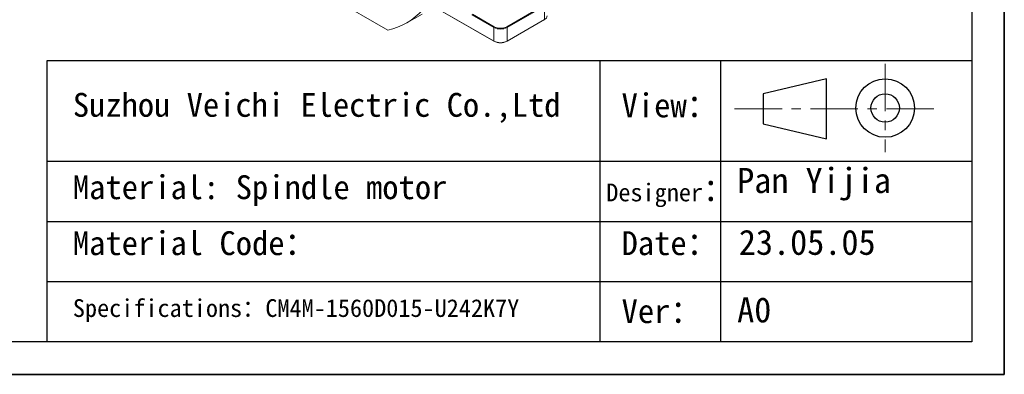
# Model space of a CAD drawing. Header units: inches. Extents: x 1434 to 8431, y -17820 to -4411.
# Tile 7 of 14: x 4679 to 5338, y -17820 to -17582. Entities that reach past the tile are written whole.
import ezdxf

# ---------------------------------------------------------------- set-up
doc = ezdxf.new("R2010")
doc.units = ezdxf.units.IN
doc.header["$MEASUREMENT"] = 0
doc.linetypes.add('CENTER', pattern=[50.8, 31.75, -6.35, 6.35, -6.35])
doc.layers.add('1', color=1, linetype='Continuous')
doc.layers.add('尺寸标注', color=7, linetype='Continuous')
for name, color, linetype, lineweight in [('中心线', 7, 'CENTER', 13), ('图框', 7, 'Continuous', 30), ('实体线', 7, 'Continuous', 30)]:
    doc.layers.add(name, color=color, linetype=linetype, lineweight=lineweight)
doc.styles.add('SLDTEXTSTYLE0', font='txt')
doc.styles.add('SLDTEXTSTYLE1', font='STFANGSO.TTF', dxfattribs={"bigfont": 'bigfont'})

msp = doc.modelspace()

# ---------------------------------------------------------------- linework, layer by layer
for p, q in [((5338.3532, -16524.6125), (5338.3532, -17820.3718)), ((5338.3532, -17820.3718), (5338.3532, -16740.5724)), ((5338.3532, -17820.3718), (3505.9663, -17820.3718)), ((3505.9663, -17820.3718), (5338.3532, -17820.3718)), ((3505.9663, -17820.3718), (5338.3532, -17820.3718))]:
    msp.add_line(p, q)
at = {"color": 7, "linetype": 'Continuous', "lineweight": 15}
for p, q in [((4925.4069, -17589.4045), (4823.1069, -17530.3626)), ((4938.2399, -17584.5073), (4948.4222, -17578.6306)), ((4955.7502, -17573.2986), (4996.7278, -17596.9487)), ((4955.7503, -17573.2985), (4996.445, -17596.7853)), ((4996.7278, -17587.149), (4982.1218, -17578.7192)), ((5030.1032, -17572.7838), (5005.2131, -17587.149)), ((5005.4959, -17587.6389), (5030.3861, -17573.2737)), ((5030.3861, -17573.2737), (5030.3861, -17582.42)), ((4981.839, -17579.2091), (4996.445, -17587.6389)), ((5005.2131, -17596.9487), (5030.1032, -17582.5835)), ((5005.4959, -17596.7853), (5030.3861, -17582.42)), ((5030.3861, -17582.42), (5030.1032, -17582.5835)), ((4996.7278, -17587.149), (4996.445, -17587.6389)), ((4996.445, -17587.6389), (4996.445, -17596.7853)), ((5005.4959, -17587.6389), (5005.2131, -17587.149)), ((5005.4959, -17596.7853), (5005.4959, -17587.6389)), ((4996.445, -17596.7853), (4996.7278, -17596.9487)), ((5005.2131, -17596.9487), (5005.4959, -17596.7853))]:
    msp.add_line(p, q, dxfattribs=at)
for centre, radius, start, end in [((4916.4812, -17546.8063), 43.5233, 281.8340463, 318.2011932), ((5029.0585, -17579.4886), 3.218, 294.3650143, 354.3014675), ((5000.9704, -17578.9024), 9.839, 242.616014, 297.3840476), ((5000.9704, -17578.9585), 9.2241, 242.616017, 297.3840158), ((5000.9704, -17588.0488), 9.839, 242.616014, 297.3840476), ((5000.9704, -17588.7582), 9.2241, 242.616017, 297.3840158)]:
    msp.add_arc(centre, radius, start, end, dxfattribs=at)
at = {"layer": '1'}
for p, q in [((5316.5391, -16546.4267), (5316.5391, -17798.5577)), ((5316.5391, -17798.5577), (3615.037, -17798.5577))]:
    msp.add_line(p, q, dxfattribs=at)
at = {"layer": '中心线'}
for p, q in [((5258.5751, -17612.084), (5258.5751, -17671.2974)), ((5157.7482, -17642.255), (5295.0565, -17642.255))]:
    msp.add_line(p, q, dxfattribs=at)
at = {"layer": '图框'}
for p, q in [((5316.5391, -17610.0405), (4697.1255, -17610.0405)), ((4697.1255, -17610.0405), (4697.1255, -17798.5577)), ((5219.3073, -17622.0568), (5176.9229, -17632.1559)), ((5219.3073, -17662.4533), (5219.3073, -17622.0568)), ((5176.9229, -17632.1559), (5176.9229, -17652.3542)), ((5176.9229, -17652.3542), (5219.3073, -17662.4533))]:
    msp.add_line(p, q, dxfattribs=at)
for radius in [19.6339, 9.5348]:
    msp.add_circle((5258.5751, -17641.6907), radius, dxfattribs=at)
at = {"layer": '尺寸标注'}
for p, q in [((5067.4271, -17610.0405), (5067.4271, -17798.5577)), ((5148.2202, -17610.0405), (5148.2202, -17798.5577)), ((4697.1255, -17677.3681), (5316.5391, -17677.3681)), ((4697.1255, -17717.7646), (5316.5391, -17717.7646)), ((4697.1255, -17758.1611), (5316.5391, -17758.1611))]:
    msp.add_line(p, q, dxfattribs=at)

# ---------------------------------------------------------------- texts
at = {"layer": '实体线', "char_height": 16.83189, "attachment_point": 1}
for s, insert, style in [('{\\f宋体|b0|i0|c1|p2;Pan Yijia}', (5159.4439, -17681.8759), 'SLDTEXTSTYLE0'), ('23.05.05', (5160.5664, -17723.3706), 'SLDTEXTSTYLE0'), ('A0', (5159.4439, -17768.6919), 'SLDTEXTSTYLE1')]:
    msp.add_mtext(s, dxfattribs=dict(at, insert=insert, style=style))
at = {"layer": '尺寸标注', "attachment_point": 1, "style": 'SLDTEXTSTYLE0'}
for s, insert, char_height in [('Suzhou Veichi Electric Co.,Ltd', (4714.5848, -17631.5809), 16), ('{\\f宋体|b0|i0|c1|p2;View}：', (5082.0334, -17631.8966), 16.032375), ('{\\f宋体|b0|i0|c1|p2;Material: Spindle motor}', (4714.5848, -17686.8121), 16.032375), ('{\\H0.742641x;\\f宋体|b0|i0|c1|p2;Designer}：', (5071.8009, -17688.2628), 16.032375), ('{\\f宋体|b0|i0|c1|p2;Material Code}：', (4714.5848, -17724.3454), 16.032375), ('Date：', (5082.0334, -17724.3454), 16.03238), ('Specifications：CM4M-1560D015-U242K7Y', (4714.5848, -17769.9627), 11.9063), ('Ver：', (5082.0334, -17769.9627), 16.03238)]:
    msp.add_mtext(s, dxfattribs=dict(at, insert=insert, char_height=char_height))

doc.saveas('drawing.dxf')
